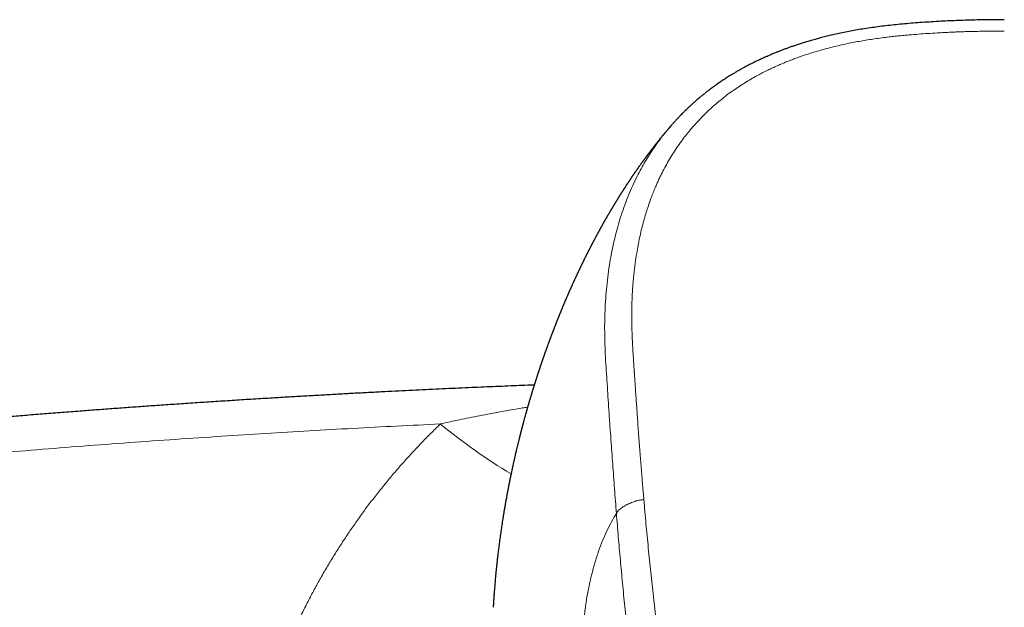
# Model space of a CAD drawing. Header units: millimetres. Extents: x 8 to 974, y 12 to 621.
# Tile 26 of 52: x 453 to 500, y 593 to 621. Entities that reach past the tile are written whole.
import ezdxf

# ---------------------------------------------------------------- set-up
doc = ezdxf.new("R2010")
doc.units = ezdxf.units.MM

msp = doc.modelspace()

# ---------------------------------------------------------------- linework, layer by layer
at = {"color": 8, "linetype": 'Continuous', "lineweight": 0}
msp.add_arc((491.974, 624.436), 29.724, 230.6857, 238.7912, dxfattribs=at)
at = {"color": 7, "linetype": 'Continuous', "lineweight": 30}
for points, knots in [([(500.5, 621.04), (500.418, 621.04), (500.175, 621.04), (499.775, 621.037), (499.305, 621.03), (498.845, 621.02), (498.397, 621.006), (497.96, 620.989), (497.52, 620.968), (497.076, 620.943), (496.63, 620.914), (496.194, 620.882), (495.77, 620.847), (495.356, 620.809), (494.954, 620.767), (494.563, 620.721), (494.183, 620.671), (493.815, 620.617), (493.461, 620.56), (493.12, 620.5), (492.794, 620.437), (492.48, 620.372), (492.183, 620.305), (491.901, 620.238), (491.635, 620.171), (491.382, 620.103), (491.141, 620.035), (490.912, 619.968), (490.7, 619.903), (490.503, 619.839), (490.322, 619.779), (490.15, 619.72), (489.989, 619.662), (489.833, 619.605), (489.681, 619.547), (489.535, 619.491), (489.403, 619.438), (489.283, 619.388), (489.18, 619.345), (489.094, 619.309), (489.023, 619.278), (488.96, 619.251), (488.906, 619.227), (488.86, 619.206), (488.79, 619.175), (488.725, 619.145), (488.66, 619.114), (488.62, 619.096), (488.569, 619.071), (488.504, 619.041), (488.428, 619.004), (488.341, 618.961), (488.245, 618.913), (488.139, 618.86), (488.027, 618.801), (487.908, 618.738), (487.783, 618.67), (487.65, 618.596), (487.512, 618.516), (487.351, 618.421), (487.174, 618.313), (486.983, 618.192), (486.803, 618.074), (486.634, 617.959), (486.474, 617.846), (486.323, 617.737), (486.18, 617.63), (486.046, 617.527), (485.921, 617.428), (485.804, 617.333), (485.684, 617.233), (485.562, 617.129), (485.439, 617.022), (485.347, 616.938), (485.281, 616.878), (485.239, 616.839), (485.202, 616.804), (485.169, 616.774), (485.141, 616.746), (485.111, 616.718), (485.075, 616.684), (485.032, 616.641), (484.98, 616.59), (484.913, 616.524), (484.834, 616.444), (484.745, 616.352), (484.657, 616.259), (484.569, 616.164), (484.482, 616.068), (484.41, 615.988), (484.367, 615.938), (484.353, 615.922)], [0, 0, 0, 0, 0.013765, 0.040555, 0.066758, 0.092339, 0.117288, 0.141636, 0.165415, 0.190948, 0.215856, 0.240166, 0.263893, 0.287037, 0.309593, 0.331557, 0.352925, 0.373695, 0.393866, 0.413089, 0.431708, 0.449697, 0.467032, 0.483111, 0.49855, 0.51334, 0.527473, 0.540941, 0.553744, 0.565211, 0.576095, 0.586398, 0.596122, 0.605268, 0.614958, 0.6239, 0.632093, 0.639532, 0.646217, 0.651208, 0.65567, 0.659601, 0.662999, 0.665863, 0.668302, 0.676271, 0.678328, 0.680728, 0.683895, 0.688119, 0.693046, 0.698621, 0.704846, 0.711722, 0.719248, 0.726941, 0.73521, 0.744057, 0.75348, 0.763072, 0.776889, 0.790157, 0.802873, 0.815033, 0.826638, 0.837692, 0.848387, 0.858521, 0.868099, 0.877136, 0.885728, 0.896332, 0.906202, 0.915339, 0.919023, 0.922551, 0.925693, 0.928389, 0.930687, 0.932953, 0.935948, 0.939671, 0.944125, 0.949309, 0.956919, 0.964782, 0.972632, 0.980468, 0.98829, 0.996098, 1, 1, 1, 1]), ([(484.316, 615.882), (484.313, 615.878), (484.303, 615.867), (484.286, 615.847), (484.263, 615.821), (484.238, 615.791), (484.209, 615.757), (484.179, 615.721), (484.151, 615.688), (484.127, 615.66), (484.108, 615.637), (484.09, 615.616), (484.073, 615.595), (484.054, 615.573), (484.034, 615.549), (484.01, 615.521), (483.985, 615.49), (483.956, 615.456), (483.929, 615.422), (483.904, 615.391), (483.883, 615.365), (483.862, 615.341), (483.841, 615.315), (483.819, 615.287), (483.794, 615.256), (483.768, 615.224), (483.741, 615.191), (483.717, 615.16), (483.694, 615.132), (483.672, 615.105), (483.65, 615.076), (483.628, 615.048), (483.605, 615.019), (483.581, 614.989), (483.555, 614.956), (483.53, 614.923), (483.507, 614.894), (483.487, 614.868), (483.469, 614.845), (483.453, 614.824), (483.435, 614.802), (483.416, 614.776), (483.393, 614.747), (483.368, 614.714), (483.343, 614.681), (483.319, 614.65), (483.299, 614.624), (483.283, 614.602), (483.267, 614.581), (483.252, 614.562), (483.237, 614.541), (483.221, 614.519), (483.202, 614.495), (483.182, 614.468), (483.161, 614.44), (483.141, 614.413), (483.124, 614.389), (483.109, 614.37), (483.094, 614.349), (483.076, 614.325), (483.054, 614.295), (483.031, 614.263), (483.006, 614.229), (482.981, 614.195), (482.957, 614.162), (482.935, 614.132), (482.916, 614.106), (482.9, 614.083), (482.884, 614.061), (482.868, 614.038), (482.847, 614.009), (482.822, 613.975), (482.795, 613.936), (482.769, 613.9), (482.748, 613.871), (482.731, 613.846), (482.715, 613.823), (482.697, 613.797), (482.676, 613.767), (482.651, 613.732), (482.626, 613.695), (482.602, 613.661), (482.581, 613.631), (482.563, 613.604), (482.545, 613.579), (482.528, 613.554), (482.509, 613.526), (482.488, 613.496), (482.466, 613.463), (482.444, 613.431), (482.424, 613.401), (482.407, 613.376), (482.392, 613.353), (482.379, 613.334), (482.367, 613.316), (482.354, 613.298), (482.339, 613.276), (482.321, 613.248), (482.3, 613.217), (482.279, 613.186), (482.26, 613.157), (482.244, 613.133), (482.23, 613.111), (482.218, 613.092), (482.205, 613.073), (482.19, 613.051), (482.173, 613.024), (482.152, 612.993), (482.131, 612.96), (482.11, 612.929), (482.093, 612.902), (482.079, 612.881), (482.068, 612.863), (482.057, 612.846), (482.045, 612.827), (482.031, 612.806), (482.014, 612.779), (481.994, 612.749), (481.974, 612.718), (481.956, 612.688), (481.94, 612.664), (481.927, 612.644), (481.916, 612.626), (481.906, 612.609), (481.894, 612.591), (481.881, 612.57), (481.864, 612.544), (481.845, 612.513), (481.825, 612.481), (481.807, 612.452), (481.791, 612.427), (481.779, 612.407), (481.768, 612.39), (481.757, 612.373), (481.747, 612.356), (481.735, 612.337), (481.721, 612.314), (481.705, 612.288), (481.687, 612.26), (481.671, 612.232), (481.656, 612.208), (481.643, 612.187), (481.632, 612.169), (481.621, 612.152), (481.611, 612.134), (481.6, 612.116), (481.586, 612.094), (481.57, 612.066), (481.551, 612.035), (481.532, 612.003), (481.515, 611.975), (481.5, 611.95), (481.487, 611.929), (481.475, 611.908), (481.462, 611.888), (481.449, 611.865), (481.434, 611.839), (481.416, 611.81), (481.397, 611.778), (481.378, 611.745), (481.359, 611.713), (481.341, 611.683), (481.323, 611.651), (481.304, 611.619), (481.285, 611.586), (481.267, 611.556), (481.251, 611.528), (481.237, 611.505), (481.227, 611.486), (481.217, 611.469), (481.206, 611.451), (481.194, 611.429), (481.178, 611.403), (481.16, 611.371), (481.14, 611.335), (481.12, 611.301), (481.103, 611.271), (481.089, 611.245), (481.076, 611.222), (481.062, 611.198), (481.047, 611.171), (481.028, 611.139), (481.009, 611.104), (480.99, 611.069), (480.972, 611.038), (480.955, 611.007), (480.937, 610.976), (480.917, 610.939), (480.896, 610.902), (480.877, 610.867), (480.862, 610.839), (480.85, 610.817), (480.84, 610.799), (480.831, 610.783), (480.821, 610.764), (480.806, 610.737), (480.786, 610.7), (480.763, 610.657), (480.74, 610.615), (480.72, 610.579), (480.703, 610.547), (480.686, 610.515), (480.665, 610.476), (480.644, 610.437), (480.626, 610.402), (480.613, 610.378), (480.603, 610.358), (480.594, 610.342), (480.585, 610.326), (480.576, 610.308), (480.564, 610.286), (480.549, 610.256), (480.531, 610.222), (480.512, 610.185), (480.494, 610.152), (480.478, 610.121), (480.463, 610.092), (480.447, 610.061), (480.43, 610.029), (480.414, 609.997), (480.4, 609.969), (480.387, 609.944), (480.376, 609.924), (480.368, 609.907), (480.359, 609.89), (480.349, 609.87), (480.335, 609.843), (480.317, 609.809), (480.297, 609.768), (480.277, 609.728), (480.26, 609.695), (480.245, 609.665), (480.23, 609.636), (480.213, 609.603), (480.194, 609.564), (480.174, 609.524), (480.156, 609.488), (480.141, 609.456), (480.128, 609.43), (480.116, 609.406), (480.104, 609.382), (480.09, 609.353), (480.075, 609.322), (480.061, 609.294), (480.05, 609.271), (480.041, 609.254), (480.032, 609.236), (480.022, 609.215), (480.009, 609.189), (479.992, 609.154), (479.973, 609.113), (479.954, 609.074), (479.937, 609.04), (479.924, 609.011), (479.91, 608.983), (479.895, 608.951), (479.878, 608.916), (479.86, 608.878), (479.844, 608.844), (479.831, 608.815), (479.819, 608.791), (479.808, 608.768), (479.796, 608.742), (479.782, 608.712), (479.766, 608.679), (479.751, 608.646), (479.738, 608.617), (479.726, 608.593), (479.716, 608.57), (479.705, 608.546), (479.692, 608.519), (479.675, 608.483), (479.656, 608.442), (479.638, 608.402), (479.623, 608.369), (479.608, 608.337), (479.59, 608.296), (479.57, 608.253), (479.552, 608.212), (479.537, 608.18), (479.525, 608.153), (479.513, 608.126), (479.499, 608.095), (479.483, 608.059), (479.466, 608.022), (479.451, 607.987), (479.437, 607.957), (479.425, 607.929), (479.413, 607.901), (479.398, 607.869), (479.383, 607.833), (479.367, 607.798), (479.353, 607.766), (479.341, 607.738), (479.33, 607.712), (479.317, 607.684), (479.303, 607.651), (479.287, 607.613), (479.271, 607.576), (479.257, 607.543), (479.245, 607.517), (479.236, 607.494), (479.226, 607.472), (479.215, 607.446), (479.203, 607.417), (479.189, 607.386), (479.176, 607.356), (479.166, 607.33), (479.157, 607.309), (479.148, 607.289), (479.139, 607.268), (479.129, 607.243), (479.117, 607.215), (479.104, 607.185), (479.092, 607.155), (479.081, 607.129), (479.072, 607.108), (479.064, 607.089), (479.057, 607.071), (479.049, 607.052), (479.039, 607.029), (479.028, 607.001), (479.015, 606.971), (479.003, 606.941), (478.992, 606.914), (478.982, 606.891), (478.974, 606.871), (478.966, 606.85), (478.957, 606.829), (478.947, 606.805), (478.935, 606.776), (478.923, 606.747), (478.913, 606.721), (478.904, 606.7), (478.898, 606.683), (478.891, 606.668), (478.885, 606.651), (478.877, 606.632), (478.867, 606.606), (478.854, 606.575), (478.841, 606.542), (478.828, 606.511), (478.818, 606.486), (478.811, 606.466), (478.804, 606.449), (478.798, 606.434), (478.791, 606.416), (478.782, 606.394), (478.771, 606.367), (478.76, 606.337), (478.748, 606.309), (478.739, 606.285), (478.731, 606.266), (478.725, 606.249), (478.718, 606.233), (478.712, 606.216), (478.704, 606.197), (478.695, 606.173), (478.684, 606.145), (478.672, 606.114), (478.661, 606.086), (478.652, 606.061), (478.644, 606.041), (478.636, 606.021), (478.629, 606.001), (478.62, 605.978), (478.609, 605.951), (478.598, 605.921), (478.586, 605.891), (478.576, 605.865), (478.568, 605.843), (478.56, 605.822), (478.551, 605.799), (478.54, 605.768), (478.525, 605.73), (478.511, 605.691), (478.498, 605.658), (478.489, 605.634), (478.481, 605.613), (478.473, 605.591), (478.465, 605.568), (478.455, 605.542), (478.444, 605.514), (478.434, 605.485), (478.424, 605.458), (478.415, 605.435), (478.408, 605.415), (478.401, 605.395), (478.393, 605.374), (478.383, 605.348), (478.372, 605.318), (478.36, 605.285), (478.349, 605.254), (478.34, 605.228), (478.332, 605.207), (478.325, 605.187), (478.317, 605.166), (478.308, 605.142), (478.299, 605.115), (478.288, 605.084), (478.277, 605.054), (478.267, 605.026), (478.258, 605.001), (478.249, 604.976), (478.239, 604.949), (478.228, 604.917), (478.215, 604.881), (478.202, 604.845), (478.191, 604.813), (478.182, 604.787), (478.173, 604.762), (478.164, 604.737), (478.155, 604.709), (478.144, 604.677), (478.132, 604.645), (478.122, 604.615), (478.113, 604.59), (478.105, 604.567), (478.097, 604.543), (478.088, 604.515), (478.077, 604.483), (478.065, 604.45), (478.054, 604.417), (478.044, 604.388), (478.036, 604.363), (478.027, 604.338), (478.016, 604.307), (478.004, 604.271), (477.992, 604.235), (477.981, 604.2), (477.971, 604.172), (477.963, 604.148), (477.955, 604.125), (477.946, 604.098), (477.936, 604.068), (477.926, 604.036), (477.916, 604.006), (477.907, 603.981), (477.9, 603.958), (477.893, 603.938), (477.886, 603.917), (477.878, 603.892), (477.868, 603.861), (477.857, 603.828), (477.847, 603.797), (477.839, 603.771), (477.831, 603.748), (477.824, 603.727), (477.818, 603.706), (477.81, 603.682), (477.8, 603.651), (477.789, 603.618), (477.779, 603.586), (477.77, 603.558), (477.762, 603.533), (477.755, 603.51), (477.747, 603.484), (477.737, 603.454), (477.727, 603.421), (477.717, 603.39), (477.708, 603.362), (477.701, 603.338), (477.693, 603.315), (477.685, 603.287), (477.675, 603.255), (477.663, 603.219), (477.651, 603.181), (477.641, 603.147), (477.632, 603.119), (477.625, 603.094), (477.615, 603.064), (477.604, 603.027), (477.591, 602.984), (477.577, 602.938), (477.564, 602.895), (477.552, 602.857), (477.543, 602.824), (477.534, 602.794), (477.524, 602.763), (477.513, 602.724), (477.5, 602.682), (477.488, 602.641), (477.478, 602.607), (477.47, 602.58), (477.462, 602.554), (477.453, 602.523), (477.443, 602.488), (477.433, 602.453), (477.424, 602.423), (477.416, 602.397), (477.41, 602.375), (477.404, 602.354), (477.397, 602.33), (477.388, 602.3), (477.378, 602.265), (477.368, 602.231), (477.36, 602.2), (477.352, 602.175), (477.345, 602.149), (477.337, 602.12), (477.327, 602.084), (477.315, 602.044), (477.305, 602.007), (477.297, 601.977), (477.289, 601.95), (477.277, 601.907), (477.261, 601.848), (477.242, 601.78), (477.223, 601.711), (477.205, 601.643), (477.186, 601.576), (477.172, 601.524), (477.162, 601.485), (477.153, 601.452), (477.144, 601.417), (477.135, 601.386), (477.128, 601.359), (477.122, 601.335), (477.116, 601.312), (477.11, 601.288), (477.102, 601.26), (477.093, 601.227), (477.085, 601.193), (477.077, 601.162), (477.07, 601.136), (477.064, 601.112), (477.057, 601.087), (477.05, 601.059), (477.042, 601.027), (477.033, 600.994), (477.025, 600.963), (477.019, 600.938), (477.014, 600.917), (477.008, 600.894), (477, 600.865), (476.991, 600.829), (476.981, 600.788), (476.968, 600.735), (476.952, 600.673), (476.935, 600.605), (476.919, 600.539), (476.903, 600.474), (476.887, 600.408), (476.871, 600.343), (476.856, 600.277), (476.837, 600.199), (476.816, 600.109), (476.792, 600.006), (476.768, 599.902), (476.74, 599.78), (476.708, 599.639), (476.673, 599.481), (476.638, 599.324), (476.605, 599.166), (476.568, 598.994), (476.53, 598.81), (476.491, 598.616), (476.454, 598.428), (476.417, 598.24), (476.381, 598.046), (476.344, 597.847), (476.31, 597.657), (476.279, 597.481), (476.251, 597.317), (476.223, 597.154), (476.197, 596.995), (476.173, 596.841), (476.149, 596.689), (476.126, 596.54), (476.104, 596.392), (476.082, 596.244), (476.06, 596.092), (476.039, 595.941), (476.019, 595.79), (476, 595.646), (475.983, 595.513), (475.967, 595.392), (475.953, 595.275), (475.94, 595.166), (475.928, 595.066), (475.917, 594.974), (475.906, 594.879), (475.895, 594.779), (475.884, 594.676), (475.873, 594.573), (475.862, 594.471), (475.852, 594.368), (475.841, 594.264), (475.831, 594.162), (475.82, 594.048), (475.809, 593.922), (475.796, 593.781), (475.784, 593.638), (475.771, 593.489), (475.759, 593.336), (475.749, 593.202), (475.741, 593.089), (475.735, 592.997), (475.728, 592.903), (475.722, 592.812), (475.718, 592.74), (475.714, 592.687), (475.712, 592.654), (475.711, 592.625), (475.709, 592.599), (475.708, 592.578), (475.707, 592.561), (475.706, 592.552), (475.706, 592.55)], [0, 0, 0, 0, 0.000671, 0.001998, 0.003483, 0.005204, 0.007202, 0.009317, 0.011306, 0.012838, 0.014091, 0.015275, 0.016446, 0.017687, 0.019042, 0.020617, 0.022447, 0.024301, 0.026381, 0.028064, 0.029443, 0.030802, 0.032218, 0.033828, 0.035458, 0.03734, 0.039195, 0.040922, 0.042373, 0.043931, 0.045441, 0.047068, 0.04853, 0.050218, 0.052112, 0.053904, 0.055509, 0.056891, 0.058083, 0.059241, 0.06039, 0.061735, 0.06335, 0.065144, 0.067048, 0.068746, 0.070081, 0.071264, 0.072319, 0.073352, 0.074385, 0.07559, 0.076838, 0.07833, 0.079855, 0.081347, 0.082617, 0.08362, 0.084428, 0.085891, 0.087412, 0.089244, 0.090903, 0.092788, 0.094578, 0.096145, 0.097492, 0.098639, 0.09975, 0.100862, 0.102261, 0.104178, 0.106273, 0.108232, 0.109727, 0.110864, 0.112087, 0.113338, 0.114854, 0.116654, 0.118696, 0.120502, 0.121993, 0.123309, 0.124556, 0.125822, 0.127162, 0.128743, 0.130459, 0.132131, 0.133618, 0.134912, 0.136007, 0.137, 0.137851, 0.138703, 0.139768, 0.14119, 0.142869, 0.144435, 0.145828, 0.147093, 0.148099, 0.149048, 0.149986, 0.150995, 0.152309, 0.153962, 0.155657, 0.15726, 0.158572, 0.159566, 0.160405, 0.161248, 0.162095, 0.163125, 0.164451, 0.166009, 0.167566, 0.169035, 0.170239, 0.171175, 0.172008, 0.172833, 0.173652, 0.174641, 0.175954, 0.177521, 0.179088, 0.180569, 0.181781, 0.182696, 0.183506, 0.184316, 0.185126, 0.185969, 0.187065, 0.188414, 0.189809, 0.191115, 0.192295, 0.193296, 0.194119, 0.19496, 0.195792, 0.196616, 0.197597, 0.198948, 0.200587, 0.202122, 0.203459, 0.204623, 0.205639, 0.206568, 0.20754, 0.208566, 0.209775, 0.2112, 0.212685, 0.214429, 0.215869, 0.217191, 0.218625, 0.220388, 0.221747, 0.223271, 0.224646, 0.225716, 0.226508, 0.22725, 0.22815, 0.229072, 0.230285, 0.231856, 0.233559, 0.235219, 0.23664, 0.237765, 0.238814, 0.239874, 0.241079, 0.242631, 0.244382, 0.2459, 0.24742, 0.248773, 0.250123, 0.251794, 0.253808, 0.255294, 0.256591, 0.257601, 0.258367, 0.2591, 0.25983, 0.260996, 0.262707, 0.264907, 0.266882, 0.268518, 0.269816, 0.271241, 0.27295, 0.275125, 0.27655, 0.277659, 0.278464, 0.279182, 0.279899, 0.280616, 0.281595, 0.282952, 0.284637, 0.286229, 0.287865, 0.289215, 0.290388, 0.291773, 0.293418, 0.294671, 0.296009, 0.297147, 0.29805, 0.29874, 0.299393, 0.300386, 0.301432, 0.302982, 0.305041, 0.306848, 0.308302, 0.309543, 0.310727, 0.312233, 0.314, 0.315842, 0.31754, 0.318821, 0.32005, 0.320968, 0.32201, 0.323296, 0.324785, 0.326066, 0.327048, 0.327762, 0.328431, 0.329404, 0.330442, 0.331971, 0.333982, 0.335763, 0.337218, 0.338453, 0.33954, 0.340922, 0.342562, 0.344216, 0.345764, 0.347039, 0.347952, 0.348952, 0.350084, 0.351374, 0.352868, 0.354386, 0.355617, 0.356649, 0.357607, 0.35858, 0.359697, 0.361135, 0.363343, 0.365016, 0.366298, 0.367555, 0.369222, 0.371533, 0.373172, 0.374492, 0.375641, 0.376672, 0.377969, 0.379618, 0.381301, 0.38282, 0.384116, 0.385179, 0.386327, 0.387764, 0.389296, 0.39085, 0.39228, 0.39344, 0.394409, 0.395611, 0.397037, 0.398652, 0.400371, 0.401791, 0.402863, 0.403706, 0.404656, 0.40572, 0.406957, 0.408378, 0.4097, 0.410769, 0.411596, 0.412411, 0.413306, 0.414294, 0.415498, 0.416866, 0.418201, 0.41929, 0.420132, 0.420865, 0.42162, 0.422425, 0.423341, 0.424504, 0.425896, 0.427164, 0.428346, 0.429216, 0.430061, 0.430956, 0.431743, 0.432759, 0.434026, 0.435344, 0.436437, 0.43729, 0.437948, 0.438576, 0.439204, 0.440027, 0.441057, 0.442383, 0.443924, 0.445235, 0.44625, 0.447072, 0.447713, 0.448352, 0.449037, 0.449936, 0.451064, 0.45241, 0.453645, 0.454619, 0.455372, 0.456075, 0.456749, 0.457397, 0.458159, 0.459139, 0.460337, 0.461662, 0.462955, 0.463906, 0.464731, 0.465517, 0.46628, 0.467272, 0.468371, 0.469699, 0.470994, 0.472063, 0.472926, 0.473751, 0.474576, 0.475855, 0.477551, 0.479332, 0.480685, 0.481559, 0.482388, 0.483267, 0.484245, 0.485253, 0.486493, 0.487757, 0.48881, 0.489787, 0.49055, 0.491354, 0.492217, 0.493199, 0.494464, 0.495967, 0.49728, 0.498308, 0.499091, 0.499897, 0.50078, 0.501697, 0.502808, 0.504136, 0.505446, 0.506522, 0.507553, 0.508516, 0.509619, 0.510888, 0.512415, 0.51403, 0.515338, 0.516317, 0.517291, 0.518304, 0.519454, 0.520734, 0.522133, 0.523391, 0.524411, 0.525231, 0.526154, 0.527325, 0.528656, 0.530048, 0.531438, 0.532616, 0.533561, 0.534484, 0.535766, 0.537295, 0.538814, 0.540244, 0.541458, 0.542291, 0.543148, 0.544234, 0.545551, 0.546895, 0.5481, 0.549115, 0.550018, 0.550812, 0.551578, 0.552568, 0.553878, 0.555342, 0.556594, 0.55762, 0.558536, 0.559367, 0.56011, 0.561077, 0.56232, 0.563805, 0.565143, 0.566223, 0.567164, 0.568108, 0.569088, 0.570278, 0.57167, 0.573, 0.574092, 0.574948, 0.575942, 0.577045, 0.578278, 0.579764, 0.581408, 0.582762, 0.583823, 0.584839, 0.585952, 0.587445, 0.589225, 0.591197, 0.592952, 0.594449, 0.595763, 0.596925, 0.598126, 0.599678, 0.601444, 0.603089, 0.604545, 0.605533, 0.6065, 0.607723, 0.609211, 0.610668, 0.611873, 0.61282, 0.613701, 0.614517, 0.615442, 0.616624, 0.618052, 0.619586, 0.620748, 0.621673, 0.62267, 0.623786, 0.625213, 0.626984, 0.62852, 0.629655, 0.630616, 0.631753, 0.634694, 0.637717, 0.639884, 0.642894, 0.645819, 0.647974, 0.649087, 0.650472, 0.651928, 0.653171, 0.654228, 0.655174, 0.656015, 0.65692, 0.658021, 0.659396, 0.660868, 0.662078, 0.663036, 0.66397, 0.664946, 0.666025, 0.667297, 0.668716, 0.669956, 0.670952, 0.671715, 0.672488, 0.673714, 0.675136, 0.676791, 0.678588, 0.681409, 0.684072, 0.686668, 0.689259, 0.691849, 0.694438, 0.697027, 0.699616, 0.703681, 0.707746, 0.711808, 0.715916, 0.722231, 0.728418, 0.734605, 0.740793, 0.746982, 0.754987, 0.762432, 0.769809, 0.777184, 0.784592, 0.792638, 0.800538, 0.806937, 0.813337, 0.819828, 0.826024, 0.831981, 0.837934, 0.843883, 0.849367, 0.855343, 0.861239, 0.867116, 0.872996, 0.87892, 0.883966, 0.888554, 0.893106, 0.897653, 0.901223, 0.90479, 0.908394, 0.912373, 0.916428, 0.9204, 0.924374, 0.928348, 0.932343, 0.936466, 0.940229, 0.945688, 0.951146, 0.956606, 0.962402, 0.968456, 0.974446, 0.978039, 0.981633, 0.985264, 0.988918, 0.992309, 0.993679, 0.99505, 0.996206, 0.997111, 0.998193, 0.99954, 1, 1, 1, 1]), ([(484.353, 615.922), (484.35, 615.919), (484.338, 615.906), (484.327, 615.892), (484.318, 615.881)], [0, 0, 0, 0, 0.220743, 1, 1, 1, 1]), ([(477.697, 603.327), (477.683, 603.326), (477.488, 603.318), (477.107, 603.303), (476.55, 603.281), (475.979, 603.257), (475.395, 603.233), (474.797, 603.207), (474.185, 603.179), (473.558, 603.151), (472.922, 603.121), (472.276, 603.091), (471.62, 603.059), (470.95, 603.025), (470.262, 602.99), (469.556, 602.953), (468.831, 602.915), (468.092, 602.874), (467.338, 602.832), (466.571, 602.789), (465.79, 602.743), (464.954, 602.693), (464.073, 602.639), (463.155, 602.582), (462.249, 602.523), (461.356, 602.465), (460.474, 602.405), (459.621, 602.347), (458.796, 602.289), (457.998, 602.232), (457.21, 602.174), (456.434, 602.117), (455.629, 602.056), (454.796, 601.992), (453.938, 601.925), (453.094, 601.858), (452.264, 601.79), (451.449, 601.723), (450.648, 601.656), (449.883, 601.591), (449.152, 601.528), (448.455, 601.467), (447.771, 601.406), (447.098, 601.345), (446.432, 601.285), (445.403, 601.19), (444.008, 601.059), (442.251, 600.888), (440.502, 600.713), (438.975, 600.555), (437.67, 600.418), (436.85, 600.33), (436.292, 600.269), (435.991, 600.236), (435.679, 600.202), (435.354, 600.167), (435.018, 600.129), (434.67, 600.091), (434.31, 600.051), (433.939, 600.009), (433.555, 599.966), (433.16, 599.921), (432.753, 599.874), (432.342, 599.827), (431.928, 599.779), (431.512, 599.73), (431.085, 599.68), (430.648, 599.629), (430.19, 599.575), (429.713, 599.518), (429.215, 599.458), (428.705, 599.396), (428.183, 599.332), (427.65, 599.267), (427.115, 599.201), (426.58, 599.134), (426.045, 599.067), (425.5, 598.998), (424.944, 598.927), (424.377, 598.854), (423.801, 598.78), (423.214, 598.703), (422.616, 598.625), (422.008, 598.544), (421.394, 598.462), (420.773, 598.379), (420.146, 598.294), (419.509, 598.207), (419.082, 598.147), (418.866, 598.118)], [0, 0, 0, 0, 0.000715, 0.009883, 0.01929, 0.028937, 0.038801, 0.048903, 0.059244, 0.069823, 0.08064, 0.091495, 0.102581, 0.113896, 0.125441, 0.137459, 0.149716, 0.162213, 0.174948, 0.187923, 0.201138, 0.214591, 0.230321, 0.245849, 0.261175, 0.2763, 0.291223, 0.305944, 0.319639, 0.333156, 0.346492, 0.35965, 0.372628, 0.38742, 0.401973, 0.416285, 0.430357, 0.444189, 0.457781, 0.471133, 0.483161, 0.494988, 0.506613, 0.518036, 0.529293, 0.540522, 0.57052, 0.600405, 0.630176, 0.659834, 0.678377, 0.696875, 0.701797, 0.706921, 0.712248, 0.717779, 0.723512, 0.729448, 0.735587, 0.741929, 0.748474, 0.755222, 0.762173, 0.769327, 0.776258, 0.783369, 0.790661, 0.798133, 0.805785, 0.814098, 0.822614, 0.831333, 0.840255, 0.849379, 0.858706, 0.867686, 0.876846, 0.886186, 0.895707, 0.905407, 0.915288, 0.925348, 0.935589, 0.94601, 0.956611, 0.967198, 0.977958, 0.988892, 1, 1, 1, 1])]:
    msp.add_open_spline(points, degree=3, knots=knots, dxfattribs=at)
at = {"color": 8, "linetype": 'Continuous', "lineweight": 0}
for points, knots in [([(500.5, 620.491), (500.372, 620.49), (500.12, 620.489), (499.747, 620.485), (499.386, 620.48), (499.037, 620.472), (498.74, 620.465), (498.494, 620.457), (498.339, 620.451), (498.233, 620.447), (498.172, 620.445), (498.111, 620.443), (498.049, 620.44), (497.902, 620.434), (497.671, 620.423), (497.308, 620.404), (496.899, 620.379), (496.447, 620.348), (496.106, 620.32), (495.874, 620.3), (495.747, 620.289), (495.617, 620.277), (495.482, 620.264), (495.341, 620.25), (495.197, 620.234), (495.055, 620.219), (494.841, 620.194), (494.558, 620.159), (494.21, 620.111), (493.871, 620.06), (493.543, 620.005), (493.215, 619.945), (492.88, 619.878), (492.524, 619.8), (492.158, 619.713), (491.786, 619.616), (491.422, 619.513), (491.064, 619.404), (490.765, 619.305), (490.524, 619.221), (490.337, 619.152), (490.152, 619.083), (489.969, 619.011), (489.789, 618.937), (489.611, 618.862), (489.414, 618.775), (489.198, 618.676), (488.963, 618.563), (488.731, 618.445), (488.478, 618.31), (488.206, 618.157), (487.918, 617.984), (487.636, 617.803), (487.361, 617.616), (487.094, 617.424), (486.837, 617.226), (486.577, 617.014), (486.316, 616.787), (486.053, 616.543), (485.799, 616.29), (485.554, 616.029), (485.319, 615.763), (485.097, 615.493), (484.881, 615.212), (484.668, 614.916), (484.459, 614.603), (484.261, 614.281), (484.073, 613.951), (483.94, 613.699), (483.854, 613.527), (483.811, 613.439), (483.769, 613.351), (483.728, 613.262), (483.687, 613.173), (483.647, 613.083), (483.584, 612.939), (483.5, 612.741), (483.393, 612.469), (483.285, 612.176), (483.179, 611.86), (483.077, 611.532), (482.98, 611.19), (482.889, 610.833), (482.807, 610.47), (482.732, 610.1), (482.683, 609.823), (482.653, 609.642), (482.64, 609.558), (482.627, 609.474), (482.615, 609.39), (482.603, 609.305), (482.591, 609.22), (482.58, 609.135), (482.561, 608.989), (482.537, 608.78), (482.512, 608.533), (482.492, 608.312), (482.477, 608.114), (482.464, 607.917), (482.453, 607.724), (482.441, 607.485), (482.432, 607.198), (482.426, 606.856), (482.427, 606.506), (482.432, 606.148), (482.44, 605.892), (482.446, 605.74), (482.448, 605.693), (482.45, 605.645), (482.452, 605.597), (482.454, 605.547), (482.457, 605.496), (482.459, 605.444), (482.464, 605.352), (482.471, 605.215), (482.48, 605.061), (482.488, 604.927), (482.493, 604.847), (482.496, 604.801), (482.497, 604.789), (482.497, 604.783), (482.498, 604.777), (482.498, 604.769), (482.499, 604.762), (482.499, 604.754), (482.501, 604.732), (482.503, 604.693), (482.507, 604.632), (482.512, 604.562), (482.517, 604.481), (482.523, 604.391), (482.529, 604.29), (482.536, 604.184), (482.544, 604.072), (482.549, 603.985), (482.554, 603.921), (482.556, 603.883), (482.559, 603.843), (482.561, 603.808), (482.574, 603.618), (482.594, 603.318), (482.622, 602.904), (482.647, 602.538), (482.666, 602.265), (482.679, 602.082), (482.686, 601.989), (482.692, 601.896), (482.699, 601.797), (482.715, 601.587), (482.738, 601.264), (482.77, 600.837), (482.801, 600.415), (482.833, 600.003), (482.864, 599.602), (482.895, 599.214), (482.925, 598.838), (482.954, 598.474), (482.984, 598.121), (483.004, 597.888), (483.013, 597.774)], [0, 0, 0, 0, 0.00973, 0.019171, 0.028322, 0.037184, 0.045758, 0.050896, 0.055925, 0.057483, 0.05903, 0.060567, 0.062092, 0.063734, 0.071754, 0.07966, 0.091421, 0.102921, 0.114163, 0.117426, 0.120666, 0.123885, 0.127312, 0.131016, 0.134685, 0.138319, 0.141916, 0.151097, 0.160041, 0.168751, 0.177231, 0.185483, 0.194267, 0.203427, 0.213394, 0.223251, 0.233005, 0.242663, 0.25223, 0.257435, 0.262611, 0.267758, 0.272879, 0.277973, 0.283043, 0.288089, 0.294992, 0.301856, 0.308738, 0.315729, 0.324792, 0.333847, 0.342902, 0.351964, 0.361042, 0.369949, 0.378879, 0.388919, 0.39901, 0.409164, 0.419391, 0.429701, 0.43977, 0.449719, 0.460741, 0.471855, 0.483074, 0.494406, 0.505864, 0.508802, 0.51175, 0.514707, 0.517673, 0.520649, 0.523635, 0.526631, 0.534922, 0.543292, 0.553364, 0.563557, 0.573875, 0.585075, 0.596429, 0.607941, 0.619618, 0.631463, 0.634088, 0.636719, 0.639357, 0.642, 0.64465, 0.647307, 0.64997, 0.65264, 0.661072, 0.669571, 0.675683, 0.681829, 0.688011, 0.694111, 0.699845, 0.710256, 0.72089, 0.731749, 0.742833, 0.754146, 0.755559, 0.757005, 0.758482, 0.759993, 0.761535, 0.76311, 0.764717, 0.766356, 0.771719, 0.777401, 0.780722, 0.784143, 0.784827, 0.78501, 0.785199, 0.785405, 0.785626, 0.785864, 0.786117, 0.786386, 0.787888, 0.789751, 0.791976, 0.794438, 0.797228, 0.800349, 0.803798, 0.807106, 0.810669, 0.811842, 0.81304, 0.814262, 0.81551, 0.816301, 0.831796, 0.843282, 0.854551, 0.865602, 0.868484, 0.87135, 0.874201, 0.877044, 0.880433, 0.893552, 0.906779, 0.919677, 0.932244, 0.944483, 0.956392, 0.967769, 0.978829, 0.989573, 1, 1, 1, 1]), ([(484.318, 615.881), (484.228, 615.775), (484.04, 615.554), (483.778, 615.214), (483.528, 614.865), (483.298, 614.519), (483.082, 614.169), (482.881, 613.815), (482.676, 613.424), (482.47, 612.995), (482.269, 612.528), (482.087, 612.059), (481.924, 611.59), (481.78, 611.124), (481.654, 610.662), (481.545, 610.204), (481.449, 609.747), (481.359, 609.246), (481.278, 608.701), (481.21, 608.111), (481.16, 607.523), (481.128, 606.935), (481.112, 606.346), (481.113, 605.756), (481.129, 605.146), (481.159, 604.52), (481.201, 603.879), (481.243, 603.242), (481.285, 602.605), (481.328, 601.965), (481.372, 601.322), (481.43, 600.499), (481.502, 599.493), (481.589, 598.3), (481.651, 597.499), (481.683, 597.098)], [0, 0, 0, 0, 0.020067, 0.042091, 0.062734, 0.083255, 0.103687, 0.124063, 0.144413, 0.170315, 0.196197, 0.221959, 0.247494, 0.272739, 0.297294, 0.321663, 0.345888, 0.369986, 0.401099, 0.432011, 0.462755, 0.493421, 0.524105, 0.554838, 0.585431, 0.619241, 0.652556, 0.685613, 0.71861, 0.751673, 0.784779, 0.817878, 0.878512, 0.939132, 1, 1, 1, 1]), ([(473.142, 601.439), (473.294, 601.474), (473.603, 601.543), (474.072, 601.643), (474.555, 601.743), (475.051, 601.842), (475.557, 601.938), (476.072, 602.033), (476.597, 602.125), (477.032, 602.199), (477.293, 602.24), (477.375, 602.254)], [0, 0, 0, 0, 0.108493, 0.219894, 0.334204, 0.451421, 0.571546, 0.692356, 0.81597, 0.942388, 1, 1, 1, 1]), ([(418.737, 596.351), (419.541, 596.463), (421.149, 596.686), (423.565, 597.009), (425.984, 597.322), (428.406, 597.626), (430.83, 597.92), (433.257, 598.204), (435.619, 598.471), (437.915, 598.722), (440.146, 598.957), (442.379, 599.183), (444.613, 599.401), (446.85, 599.611), (449.087, 599.812), (451.326, 600.006), (453.567, 600.19), (455.809, 600.367), (458.052, 600.534), (460.297, 600.694), (462.5, 600.842), (464.661, 600.979), (466.78, 601.106), (468.9, 601.225), (471.02, 601.337), (472.435, 601.405), (473.142, 601.439)], [0, 0, 0, 0, 0.04477, 0.089545, 0.134324, 0.179108, 0.223895, 0.268686, 0.31348, 0.354544, 0.395611, 0.43668, 0.47775, 0.518823, 0.559896, 0.600972, 0.642048, 0.683124, 0.724202, 0.765279, 0.806357, 0.845087, 0.883816, 0.922545, 0.961273, 1, 1, 1, 1]), ([(467.252, 563.17), (467.147, 563.367), (466.937, 563.76), (466.638, 564.356), (466.351, 564.955), (466.076, 565.558), (465.816, 566.161), (465.569, 566.764), (465.336, 567.367), (465.116, 567.974), (464.906, 568.588), (464.707, 569.211), (464.52, 569.841), (464.345, 570.474), (464.184, 571.112), (464.035, 571.753), (463.898, 572.397), (463.776, 573.044), (463.666, 573.691), (463.57, 574.338), (463.487, 574.986), (463.418, 575.635), (463.363, 576.281), (463.321, 576.924), (463.292, 577.564), (463.277, 578.204), (463.275, 578.819), (463.284, 579.41), (463.303, 579.978), (463.332, 580.545), (463.372, 581.112), (463.422, 581.677), (463.483, 582.243), (463.554, 582.807), (463.639, 583.395), (463.74, 584.006), (463.858, 584.64), (463.99, 585.271), (464.135, 585.9), (464.293, 586.524), (464.464, 587.142), (464.646, 587.754), (464.841, 588.361), (465.049, 588.967), (465.27, 589.57), (465.505, 590.173), (465.753, 590.772), (466.014, 591.366), (466.288, 591.957), (466.574, 592.543), (466.872, 593.123), (467.182, 593.696), (467.503, 594.263), (467.835, 594.822), (468.178, 595.375), (468.531, 595.919), (468.893, 596.453), (469.264, 596.978), (469.647, 597.497), (470.043, 598.013), (470.453, 598.525), (470.875, 599.032), (471.308, 599.53), (471.751, 600.021), (472.204, 600.502), (472.667, 600.976), (472.983, 601.285), (473.142, 601.439)], [0, 0, 0, 0, 0.015763, 0.031485, 0.047172, 0.062829, 0.078462, 0.093797, 0.10912, 0.124436, 0.139749, 0.155379, 0.171019, 0.186674, 0.202349, 0.218052, 0.233786, 0.249559, 0.265242, 0.280911, 0.296572, 0.312232, 0.327895, 0.343288, 0.358696, 0.374124, 0.389471, 0.403166, 0.41686, 0.430557, 0.444261, 0.457976, 0.471706, 0.485455, 0.499227, 0.514795, 0.530377, 0.545979, 0.561606, 0.577265, 0.592682, 0.608142, 0.62365, 0.638988, 0.654639, 0.670299, 0.685976, 0.701675, 0.717403, 0.733164, 0.748967, 0.764672, 0.780368, 0.79606, 0.811753, 0.827454, 0.842888, 0.858342, 0.87382, 0.88936, 0.905194, 0.921008, 0.936809, 0.952602, 0.968395, 0.984192, 1, 1, 1, 1]), ([(483.013, 597.774), (482.992, 597.772), (482.948, 597.767), (482.88, 597.758), (482.806, 597.745), (482.727, 597.727), (482.634, 597.702), (482.529, 597.669), (482.416, 597.628), (482.303, 597.581), (482.195, 597.53), (482.093, 597.474), (481.999, 597.417), (481.915, 597.357), (481.846, 597.303), (481.793, 597.253), (481.754, 597.211), (481.723, 597.171), (481.701, 597.134), (481.688, 597.11), (481.683, 597.098)], [0, 0, 0, 0, 0.035289, 0.072844, 0.11417, 0.159969, 0.210231, 0.278402, 0.350723, 0.425106, 0.499975, 0.574809, 0.649097, 0.721289, 0.789335, 0.839531, 0.885323, 0.92672, 0.964442, 1, 1, 1, 1]), ([(483.013, 597.774), (483.048, 597.383), (483.116, 596.602), (483.23, 595.426), (483.351, 594.247), (483.478, 593.065), (483.608, 591.88), (483.745, 590.62), (483.889, 589.284), (484.034, 587.871), (484.174, 586.453), (484.314, 585.02), (484.456, 583.574), (484.598, 582.113), (484.733, 580.647), (484.86, 579.175), (484.98, 577.706), (485.093, 576.24), (485.201, 574.779), (485.306, 573.313), (485.374, 572.331), (485.408, 571.841)], [0, 0, 0, 0, 0.046677, 0.093345, 0.140008, 0.186667, 0.233324, 0.279979, 0.334963, 0.389948, 0.444935, 0.499929, 0.555931, 0.61194, 0.667953, 0.723969, 0.779981, 0.834987, 0.889989, 0.944992, 1, 1, 1, 1]), ([(481.683, 597.098), (481.604, 596.969), (481.447, 596.71), (481.224, 596.267), (481.013, 595.787), (480.817, 595.269), (480.638, 594.717), (480.477, 594.133), (480.337, 593.519), (480.22, 592.878), (480.13, 592.212), (480.068, 591.523), (480.036, 590.813), (480.039, 590.085), (480.076, 589.342), (480.152, 588.586), (480.267, 587.822), (480.424, 587.052), (480.626, 586.281), (480.873, 585.511), (481.164, 584.747), (481.5, 583.991), (481.879, 583.249), (482.304, 582.524), (482.743, 581.854), (483.06, 581.44), (483.205, 581.251)], [0, 0, 0, 0, 0.041946, 0.083887, 0.125831, 0.167783, 0.209738, 0.251692, 0.293642, 0.335589, 0.37753, 0.419469, 0.461411, 0.503357, 0.545305, 0.587256, 0.629204, 0.671145, 0.713085, 0.755029, 0.796978, 0.83893, 0.88088, 0.922817, 0.964747, 1, 1, 1, 1]), ([(482.835, 585.106), (482.827, 585.187), (482.778, 585.679), (482.692, 586.58), (482.572, 587.806), (482.45, 589.025), (482.327, 590.238), (482.207, 591.424), (482.09, 592.584), (481.979, 593.718), (481.873, 594.848), (481.774, 595.976), (481.713, 596.724), (481.683, 597.098)], [0, 0, 0, 0, 0.019694, 0.120366, 0.22093, 0.321393, 0.421912, 0.522645, 0.617837, 0.713173, 0.808607, 0.904187, 1, 1, 1, 1])]:
    msp.add_open_spline(points, degree=3, knots=knots, dxfattribs=at)

doc.saveas('drawing.dxf')
